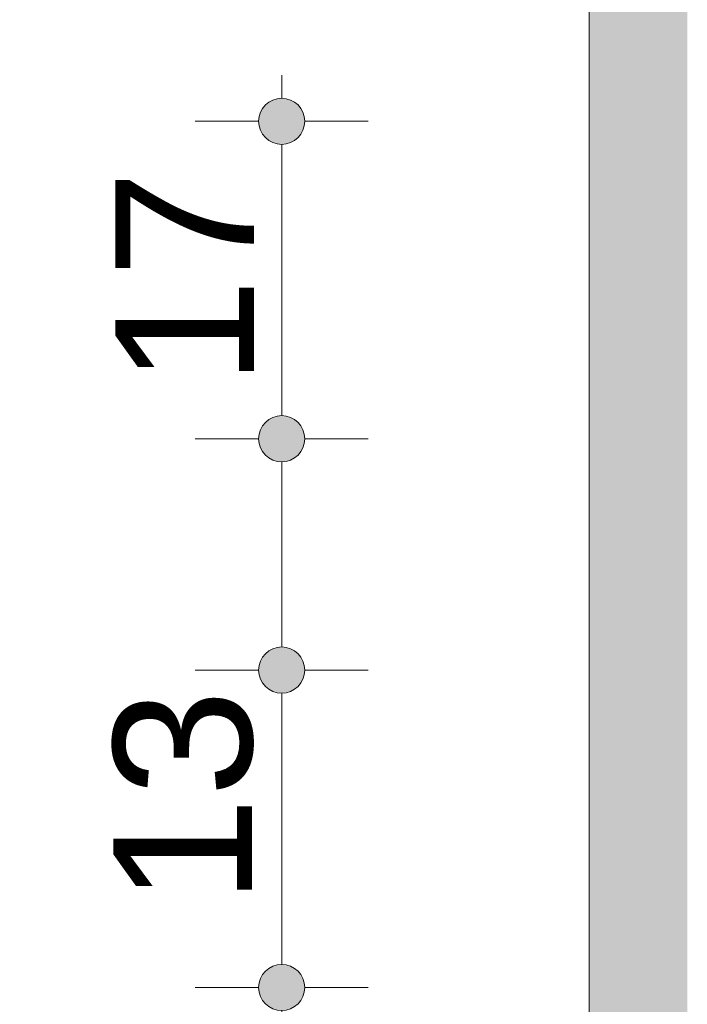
# Model space of a CAD drawing. Header units: millimetres. Extents: x 64850 to 1435566, y -594079 to 57306.
# Tile 6 of 121: x 1404474 to 1404510, y -592510 to -592457. Entities that reach past the tile are written whole.
import ezdxf

# ---------------------------------------------------------------- set-up
doc = ezdxf.new("R2010")
doc.units = ezdxf.units.MM
doc.header["$MEASUREMENT"] = 0
doc.layers.add('Konstrukcja - Ściany zew', color=7, linetype='Continuous')
doc.layers.add('Wymiarowanie - Detale', color=7, linetype='Continuous')
doc.layers.add('Konstrukcja - Ściany zew_Nr_pióra__1', color=7, linetype='Continuous', lineweight=13)
doc.layers.add('Wymiarowanie - Detale_Nr_pióra__46', color=5, linetype='Continuous', lineweight=15)
doc.layers.add('Wymiarowanie - Detale_Nr_pióra__45', color=7, linetype='Continuous', lineweight=15, true_color=0x40a5ff)
doc.layers.add('Wymiarowanie - Detale_Nr_pióra__85', color=7, linetype='Continuous', lineweight=13, true_color=0x80c2ff)
doc.styles.add('STYL_AUTOMATYCZNY_1', font='arial.ttf')
doc.dimstyles.new('STYL_AUTOMATYCZNY__6', dxfattribs={"dimtxt": 7.5, "dimasz": 4.75, "dimexe": 0.18, "dimexo": 0.0625, "dimgap": 0, "dimtad": 1, "dimdec": 0, "dimzin": 0, "dimdsep": 46, "dimtxsty": 'STYL_AUTOMATYCZNY_1', "dimblk": 'ARROWHEAD_11', "dimblk1": 'ARROWHEAD_11', "dimblk2": 'ARROWHEAD_11', "dimcen": 0.09, "dimse1": 1, "dimse2": 1, "dimclrd": 256, "dimclre": 256, "dimclrt": 5, "dimazin": 0, "dimtfac": 1, "dimtdec": 4, "dimtmove": 0, "dimatfit": 3, "dimfxl": 1, "dimtolj": 1, "dimtzin": 0, "dimarcsym": 0})

# ---------------------------------------------------------------- blocks, each defined once
blk = doc.blocks.new('ElemPrzekroju_13_2', base_point=(1353146.156, -593838.432))
at = {"layer": 'Konstrukcja - Ściany zew', "linetype": 'Continuous', "lineweight": 0, "true_color": 0x000000}
for points in [[(1404504.901, -593038.432), (1404505.281, -593038.432), (1404505.281, -591638.432), (1404504.901, -591638.432)], [(1404504.901, -593038.432), (1404505.281, -593038.432), (1404505.281, -591638.432), (1404504.901, -591638.432)], [(1404505.281, -593038.432), (1404506.029, -593038.432), (1404506.029, -591638.432), (1404505.281, -591638.432)], [(1404505.281, -593038.432), (1404506.029, -593038.432), (1404506.029, -591638.432), (1404505.281, -591638.432)], [(1404506.029, -593038.432), (1404507.122, -593038.432), (1404507.122, -591638.432), (1404506.029, -591638.432)], [(1404506.029, -593038.432), (1404507.122, -593038.432), (1404507.122, -591638.432), (1404506.029, -591638.432)], [(1404507.122, -593038.432), (1404508.528, -593038.432), (1404508.528, -591638.432), (1404507.122, -591638.432)], [(1404507.122, -593038.432), (1404508.528, -593038.432), (1404508.528, -591638.432), (1404507.122, -591638.432)], [(1404508.528, -591638.432), (1404508.528, -593038.432), (1404510.204, -593038.432), (1404510.204, -591638.432)]]:
    blk.add_hatch(color=18, dxfattribs=at).paths.add_polyline_path(points)
at = {"layer": 'Konstrukcja - Ściany zew_Nr_pióra__1', "color": 7, "linetype": 'Continuous', "lineweight": 13}
blk.add_line((1404504.901, -593038.432), (1404504.901, -591638.432), dxfattribs=at)
blk = doc.blocks.new('*D44', base_point=(1353146.156, -593838.432))
at = {"layer": 'Wymiarowanie - Detale_Nr_pióra__45', "linetype": 'Continuous', "lineweight": 15, "true_color": 0x40a5ff}
for points in [[(1404487.003, -592491.759), (1404487.098, -592492.237), (1404487.369, -592492.643), (1404487.775, -592492.913), (1404488.253, -592493.009), (1404488.732, -592492.913), (1404489.137, -592492.643), (1404489.408, -592492.237), (1404489.503, -592491.759), (1404489.408, -592491.28), (1404489.137, -592490.875), (1404488.732, -592490.604), (1404488.253, -592490.509), (1404487.775, -592490.604), (1404487.369, -592490.875), (1404487.098, -592491.28)], [(1404487.003, -592508.94), (1404487.098, -592509.418), (1404487.369, -592509.824), (1404487.775, -592510.095), (1404488.253, -592510.19), (1404488.732, -592510.095), (1404489.137, -592509.824), (1404489.408, -592509.418), (1404489.503, -592508.94), (1404489.408, -592508.462), (1404489.137, -592508.056), (1404488.732, -592507.785), (1404488.253, -592507.69), (1404487.775, -592507.785), (1404487.369, -592508.056), (1404487.098, -592508.462)]]:
    blk.add_hatch(color=161, dxfattribs=at).paths.add_polyline_path(points)
at = {"layer": 'Wymiarowanie - Detale_Nr_pióra__45', "color": 161, "linetype": 'Continuous', "lineweight": 15, "true_color": 0x40a5ff}
for centre in [(1404488.253, -592491.759), (1404488.253, -592508.94)]:
    blk.add_circle(centre, 1.25, dxfattribs=at)
at = {"layer": 'Wymiarowanie - Detale_Nr_pióra__85', "color": 151, "linetype": 'Continuous', "lineweight": 13, "true_color": 0x80c2ff}
for p, q in [((1404487.003, -592491.759), (1404483.566, -592491.759)), ((1404492.941, -592491.759), (1404489.503, -592491.759)), ((1404488.253, -592507.69), (1404488.253, -592493.009)), ((1404487.003, -592508.94), (1404483.566, -592508.94)), ((1404492.941, -592508.94), (1404489.503, -592508.94)), ((1404488.253, -592511.44), (1404488.253, -592510.19))]:
    blk.add_line(p, q, dxfattribs=at)
at = {"layer": 'Wymiarowanie - Detale_Nr_pióra__46', "color": 5, "lineweight": 15, "char_height": 7.5, "attachment_point": 7, "rotation": 90, "style": 'STYL_AUTOMATYCZNY_1'}
for s, insert in [('\\A1;{\\pql;\\fArial|b0|i0|c238|p0;\\W1.000000;13}', (1404486.753, -592504.45)), ('\\A1;{\\pql;\\fArial|b0|i0|c238|p0;\\W1.000000;17}', (1404486.753, -592521.631))]:
    blk.add_mtext(s, dxfattribs=dict(at, insert=insert))
blk = doc.blocks.new('ARROWHEAD_11')
at = {"color": 0, "linetype": 'Continuous', "lineweight": 0}
blk.add_line((0, 0), (-1, 0), dxfattribs=at)
at = {"color": 0, "linetype": 'Continuous', "lineweight": 0, "const_width": 0.25, "flags": 128}
blk.add_lwpolyline([(-0.125, 0, 1), (0.125, 0, 1)], format="xyb", close=True, dxfattribs=at)
blk = doc.blocks.new('*D45', base_point=(1353146.156, -593838.432))
at = {"layer": 'Wymiarowanie - Detale_Nr_pióra__45', "linetype": 'Continuous', "lineweight": 15, "true_color": 0x40a5ff}
for points in [[(1404487.003, -592479.238), (1404487.098, -592479.717), (1404487.369, -592480.122), (1404487.775, -592480.393), (1404488.253, -592480.488), (1404488.732, -592480.393), (1404489.137, -592480.122), (1404489.408, -592479.717), (1404489.503, -592479.238), (1404489.408, -592478.76), (1404489.137, -592478.354), (1404488.732, -592478.083), (1404488.253, -592477.988), (1404487.775, -592478.083), (1404487.369, -592478.354), (1404487.098, -592478.76)], [(1404487.003, -592491.759), (1404487.098, -592492.237), (1404487.369, -592492.643), (1404487.775, -592492.913), (1404488.253, -592493.009), (1404488.732, -592492.913), (1404489.137, -592492.643), (1404489.408, -592492.237), (1404489.503, -592491.759), (1404489.408, -592491.28), (1404489.137, -592490.875), (1404488.732, -592490.604), (1404488.253, -592490.509), (1404487.775, -592490.604), (1404487.369, -592490.875), (1404487.098, -592491.28)]]:
    blk.add_hatch(color=161, dxfattribs=at).paths.add_polyline_path(points)
at = {"layer": 'Wymiarowanie - Detale_Nr_pióra__45', "color": 161, "linetype": 'Continuous', "lineweight": 15, "true_color": 0x40a5ff}
for centre in [(1404488.253, -592479.238), (1404488.253, -592491.759)]:
    blk.add_circle(centre, 1.25, dxfattribs=at)
at = {"layer": 'Wymiarowanie - Detale_Nr_pióra__85', "color": 151, "linetype": 'Continuous', "lineweight": 13, "true_color": 0x80c2ff}
for p, q in [((1404487.003, -592479.238), (1404483.566, -592479.238)), ((1404492.941, -592479.238), (1404489.503, -592479.238)), ((1404488.253, -592490.509), (1404488.253, -592480.488)), ((1404487.003, -592491.759), (1404483.566, -592491.759)), ((1404492.941, -592491.759), (1404489.503, -592491.759))]:
    blk.add_line(p, q, dxfattribs=at)
blk = doc.blocks.new('*D46', base_point=(1353146.156, -593838.432))
at = {"layer": 'Wymiarowanie - Detale_Nr_pióra__45', "linetype": 'Continuous', "lineweight": 15, "true_color": 0x40a5ff}
for points in [[(1404487.003, -592462.057), (1404487.098, -592462.535), (1404487.369, -592462.941), (1404487.775, -592463.212), (1404488.253, -592463.307), (1404488.732, -592463.212), (1404489.137, -592462.941), (1404489.408, -592462.535), (1404489.503, -592462.057), (1404489.408, -592461.578), (1404489.137, -592461.173), (1404488.732, -592460.902), (1404488.253, -592460.807), (1404487.775, -592460.902), (1404487.369, -592461.173), (1404487.098, -592461.578)], [(1404487.003, -592479.238), (1404487.098, -592479.717), (1404487.369, -592480.122), (1404487.775, -592480.393), (1404488.253, -592480.488), (1404488.732, -592480.393), (1404489.137, -592480.122), (1404489.408, -592479.717), (1404489.503, -592479.238), (1404489.408, -592478.76), (1404489.137, -592478.354), (1404488.732, -592478.083), (1404488.253, -592477.988), (1404487.775, -592478.083), (1404487.369, -592478.354), (1404487.098, -592478.76)]]:
    blk.add_hatch(color=161, dxfattribs=at).paths.add_polyline_path(points)
at = {"layer": 'Wymiarowanie - Detale_Nr_pióra__45', "color": 161, "linetype": 'Continuous', "lineweight": 15, "true_color": 0x40a5ff}
for centre in [(1404488.253, -592462.057), (1404488.253, -592479.238)]:
    blk.add_circle(centre, 1.25, dxfattribs=at)
at = {"layer": 'Wymiarowanie - Detale_Nr_pióra__85', "color": 151, "linetype": 'Continuous', "lineweight": 13, "true_color": 0x80c2ff}
for p, q in [((1404488.253, -592460.807), (1404488.253, -592459.557)), ((1404487.003, -592462.057), (1404483.566, -592462.057)), ((1404492.941, -592462.057), (1404489.503, -592462.057)), ((1404488.253, -592477.988), (1404488.253, -592463.307)), ((1404487.003, -592479.238), (1404483.566, -592479.238)), ((1404492.941, -592479.238), (1404489.503, -592479.238))]:
    blk.add_line(p, q, dxfattribs=at)
at = {"layer": 'Wymiarowanie - Detale_Nr_pióra__46', "color": 5, "lineweight": 15, "insert": (1404486.753, -592476.368), "char_height": 7.5, "attachment_point": 7, "rotation": 90, "style": 'STYL_AUTOMATYCZNY_1'}
blk.add_mtext('\\A1;{\\pql;\\fArial|b0|i0|c238|p0;\\W1.000000;17}', dxfattribs=at)

msp = doc.modelspace()

# ---------------------------------------------------------------- block references
at = {"layer": 'Konstrukcja - Ściany zew', "lineweight": 0}
msp.add_blockref('ElemPrzekroju_13_2', (1353146.156, -593838.432), dxfattribs=at)

# ---------------------------------------------------------------- dimensions: what is measured, and where the dimension line sits
at = {"layer": 'Wymiarowanie - Detale', "color": 151, "linetype": 'Continuous', "lineweight": 13, "true_color": 0x80c2ff}
for base, p1, p2, picture, middle in [((1404488.253, -592462.057), (1404474.076, -592479.238), (1404474.076, -592462.057), '*D46', (1404483.003, -592470.66)), ((1404488.253, -592479.238), (1404474.076, -592491.759), (1404474.076, -592479.238), '*D45', (1404483.003, -592498.742)), ((1404488.253, -592491.759), (1404474.076, -592508.94), (1404474.076, -592491.759), '*D44', (1404483.003, -592515.923))]:
    dim = msp.add_linear_dim(base=base, p1=p1, p2=p2, angle=90, dimstyle='STYL_AUTOMATYCZNY__6', dxfattribs=at)
    dim.commit()
    dim.dimension.update_dxf_attribs({"geometry": picture, "text_midpoint": middle, "dimtype": 160, "text_rotation": 90})

doc.saveas('drawing.dxf')
